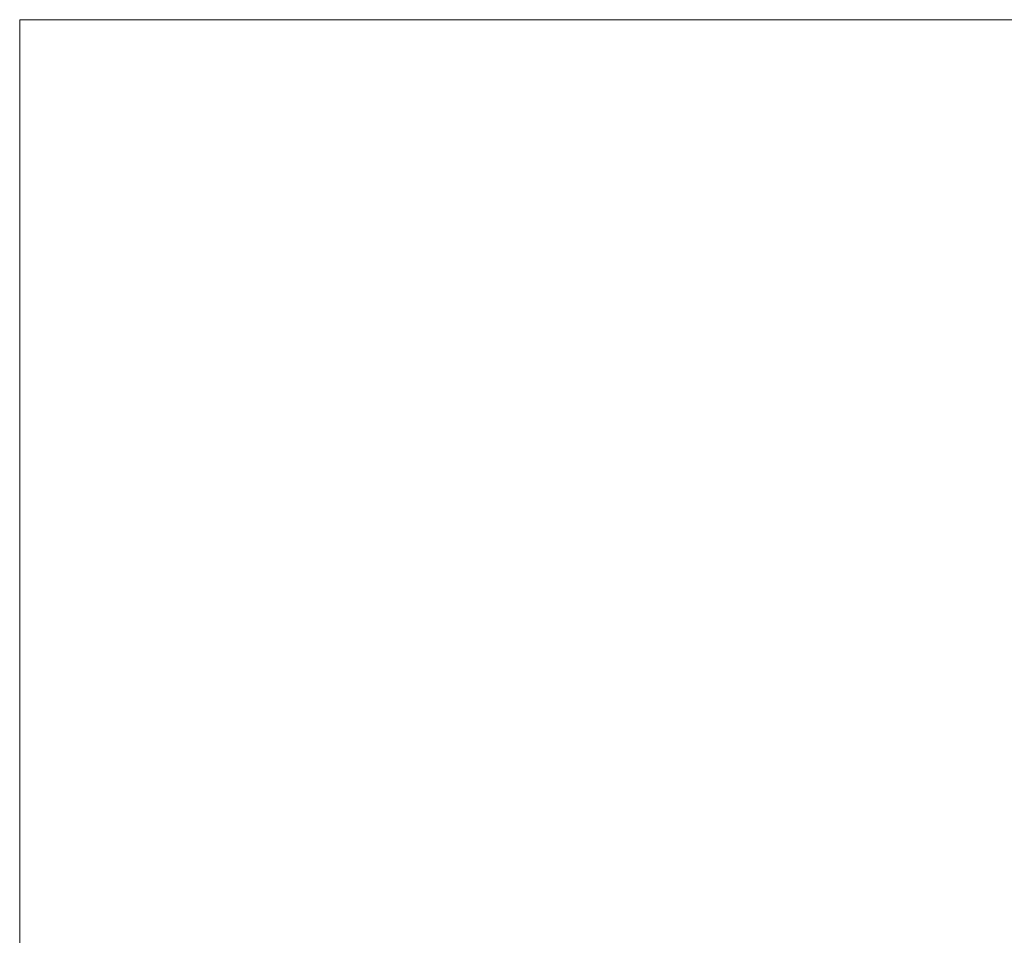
# Model space of a CAD drawing. Extents: x 625 to 1971, y 1056 to 1310.
# Tile 3 of 64: x 625 to 721, y 1221 to 1310. Entities that reach past the tile are written whole.
import ezdxf
from ezdxf.enums import TextEntityAlignment as Align

# ---------------------------------------------------------------- set-up
doc = ezdxf.new("R2010")
doc.units = 0
doc.header["$MEASUREMENT"] = 0
doc.layers.add('B_ANNO_NOPLOT', color=47, linetype='Continuous', lineweight=18, plot=False)
doc.layers.add('B_ANNO_TEXT', color=7, linetype='Continuous', lineweight=18)
doc.styles.add('Annotative', font='calibri.ttf', dxfattribs={"height": 0.0625})
doc.styles.get("Standard").update_dxf_attribs({"font": 'calibri.ttf'})

# ---------------------------------------------------------------- blocks, each defined once
blk = doc.blocks.new('INS_SS42_BASE')
at = {"layer": 'B_ANNO_NOPLOT', "flags": 128}
blk.add_lwpolyline([(0, 0), (0, 252.002), (323.93, 252.002), (323.93, 238.857), (378.003, 238.857), (378.003, 40.5), (316.573, 40.5), (316.573, 0), (0, 0)], dxfattribs=at)
at = {"lineweight": 30, "flags": 104}
for tag, p in [('SUB1', (311.281, 226.103, 1.684)), ('SUB2', (319.281, 226.103, 1.684))]:
    blk.add_attdef(tag, text='', height=1.5, dxfattribs=at).set_placement(p, align=Align.MIDDLE_CENTER)
at = {"layer": 'B_ANNO_TEXT', "lineweight": 30, "flags": 104}
for tag, p in [('SUB1', (311.281, 226.103)), ('SUB2', (319.281, 226.103))]:
    blk.add_attdef(tag, text='', height=1.5, dxfattribs=at).set_placement(p, align=Align.MIDDLE_CENTER)
at = {"layer": 'B_ANNO_TEXT', "style": 'Annotative'}
for tag, p in [('CORNER1', (97.357, 101.834)), ('CORNER2', (98.569, 3.306))]:
    blk.add_attdef(tag, text='', height=1.5, dxfattribs=at).set_placement(p, align=Align.BOTTOM_RIGHT)

msp = doc.modelspace()

# ---------------------------------------------------------------- block references
msp.add_blockref('INS_SS42_BASE', (624.938, 1058.296))

doc.saveas('drawing.dxf')
